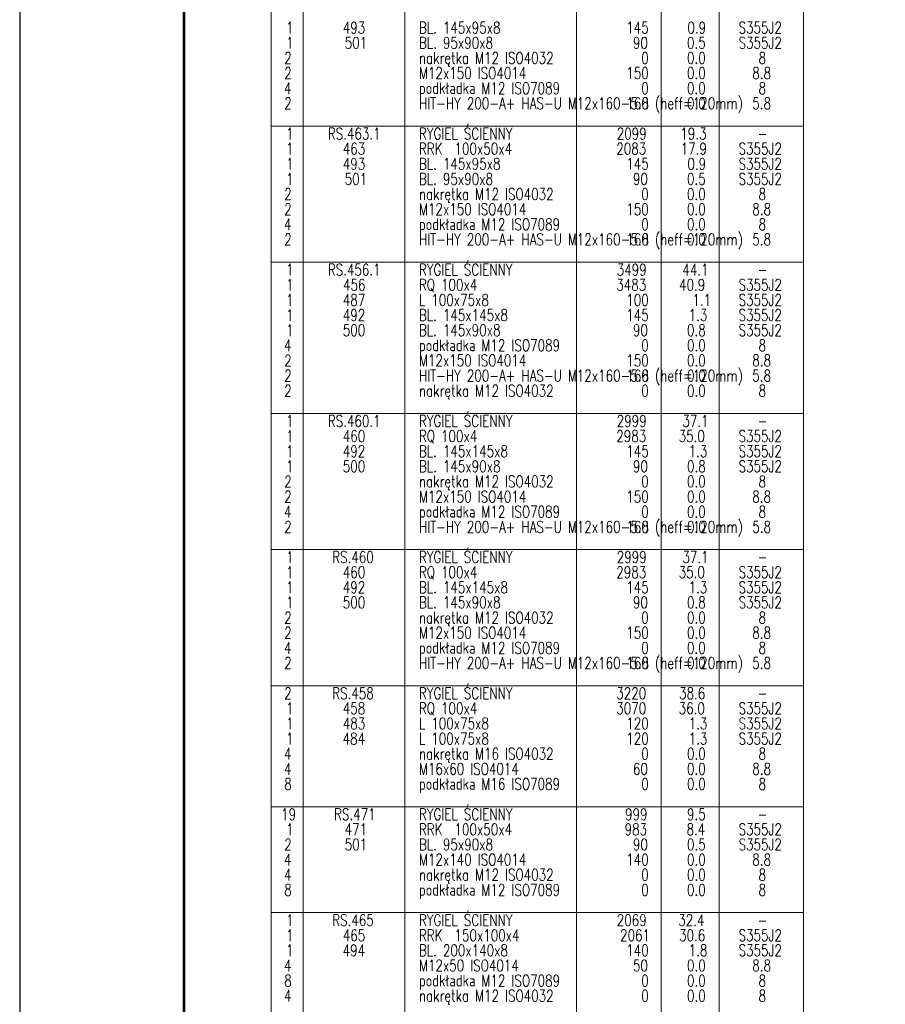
# Model space of a CAD drawing. Header units: millimetres. Extents: x -877 to 135, y 14151 to 14821.
# Tile 10 of 46: x -871 to -713, y 14448 to 14628. Entities that reach past the tile are written whole.
import ezdxf

# ---------------------------------------------------------------- set-up
doc = ezdxf.new("R2010")
doc.units = ezdxf.units.MM
doc.header["$LTSCALE"] = 10
doc.layers.add('_FORMATKA', color=8, linetype='Continuous', plot=False)
for name, color, linetype, lineweight in [('_RAMKA', 7, 'Continuous', 35), ('PS_DIM', 4, 'Continuous', 13), ('PS_TEXT', 3, 'Continuous', 18)]:
    doc.layers.add(name, color=color, linetype=linetype, lineweight=lineweight)
doc.styles.add('simplex', font='simplex.shx', dxfattribs={"width": 0.75})

# ---------------------------------------------------------------- blocks, each defined once
blk = doc.blocks.new('*U279')
at = {"layer": '_FORMATKA', "lineweight": -3}
blk.add_lwpolyline([(-1000, 0), (0, 0), (0, 594), (-1000, 594)], close=True, dxfattribs=at)
at = {"layer": '_RAMKA', "lineweight": -3, "const_width": 0.5}
blk.add_lwpolyline([(-970, 10), (-10, 10), (-10, 584), (-970, 584)], close=True, dxfattribs=at)
blk = doc.blocks.new('*X1112')
at = {"color": 7}
for p, q in [((-824.66, 14721.9), (-824.66, 14177.69)), ((-727.44, 14177.69), (-727.44, 14721.9))]:
    blk.add_line(p, q, dxfattribs=at)
at = {"color": 3}
for p, q in [((-818.81, 14721.9), (-818.81, 14180.45)), ((-800.22, 14721.9), (-800.22, 14180.45)), ((-768.88, 14721.9), (-768.88, 14180.45)), ((-753.47, 14721.9), (-753.47, 14180.45)), ((-742.84, 14721.9), (-742.84, 14180.45)), ((-824.66, 14608.64), (-727.44, 14608.64)), ((-824.66, 14583.77), (-727.44, 14583.77)), ((-824.66, 14556.15), (-727.44, 14556.15)), ((-824.66, 14531.29), (-727.44, 14531.29)), ((-824.66, 14506.42), (-727.44, 14506.42)), ((-824.66, 14484.32), (-727.44, 14484.32)), ((-824.66, 14464.99), (-727.44, 14464.99))]:
    blk.add_line(p, q, dxfattribs=at)
at = {"color": 4, "style": 'simplex', "width": 0.75}
for s, height, p in [('1', 2.12, (-821.92, 14625.53)), ('493', 2.125, (-811.57, 14625.53)), ('BL. 145x95x8', 2.125, (-797.67, 14625.53)), ('145', 2.125, (-759.81, 14625.53)), ('0.9', 2.125, (-748.66, 14625.53)), ('S355J2', 2.125, (-739.32, 14625.53)), ('1', 2.12, (-821.92, 14622.77)), ('501', 2.125, (-811.22, 14622.77)), ('BL. 95x90x8', 2.125, (-797.67, 14622.77)), ('90', 2.125, (-758.6, 14622.77)), ('0.5', 2.125, (-748.73, 14622.77)), ('S355J2', 2.125, (-739.32, 14622.77)), ('2', 2.12, (-822.27, 14620.01)), ('nakrętka M12 ISO4032', 2.125, (-797.67, 14620.01)), ('0', 2.12, (-757.08, 14620.01)), ('0.0', 2.125, (-748.73, 14620.01)), ('8', 2.12, (-735.67, 14620.01)), ('2', 2.12, (-822.27, 14617.24)), ('M12x150 ISO4014', 2.125, (-797.67, 14617.24)), ('150', 2.125, (-759.81, 14617.24)), ('0.0', 2.125, (-748.73, 14617.24)), ('8.8', 2.125, (-736.81, 14617.24)), ('4', 2.12, (-822.3, 14614.48)), ('podkładka M12 ISO7089', 2.125, (-797.67, 14614.48)), ('0', 2.12, (-757.08, 14614.48)), ('0.0', 2.125, (-748.73, 14614.48)), ('8', 2.12, (-735.67, 14614.48)), ('HIT-HY 200-A+ HAS-U M12x160-5.8 (heff=120mm)', 2.125, (-797.67, 14611.72)), ('2', 2.12, (-822.27, 14611.72)), ('160', 2.125, (-759.81, 14611.72)), ('0.0', 2.125, (-748.73, 14611.72)), ('5.8', 2.125, (-736.81, 14611.72)), ('1', 2.12, (-821.92, 14603.43)), ('463', 2.125, (-811.57, 14603.43)), ('RRK  100x50x4', 2.125, (-797.67, 14603.43)), ('2083', 2.125, (-761.64, 14603.43)), ('17.9', 2.125, (-749.87, 14603.43)), ('S355J2', 2.125, (-739.32, 14603.43)), ('1', 2.12, (-821.92, 14600.67)), ('493', 2.125, (-811.57, 14600.67)), ('BL. 145x95x8', 2.125, (-797.67, 14600.67)), ('145', 2.125, (-759.81, 14600.67)), ('0.9', 2.125, (-748.66, 14600.67)), ('S355J2', 2.125, (-739.32, 14600.67)), ('1', 2.12, (-821.92, 14597.91)), ('501', 2.125, (-811.22, 14597.91)), ('BL. 95x90x8', 2.125, (-797.67, 14597.91)), ('90', 2.125, (-758.6, 14597.91)), ('0.5', 2.125, (-748.73, 14597.91)), ('S355J2', 2.125, (-739.32, 14597.91)), ('2', 2.12, (-822.27, 14595.14)), ('nakrętka M12 ISO4032', 2.125, (-797.67, 14595.14)), ('0', 2.12, (-757.08, 14595.14)), ('0.0', 2.125, (-748.73, 14595.14)), ('8', 2.12, (-735.67, 14595.14)), ('2', 2.12, (-822.27, 14592.38)), ('M12x150 ISO4014', 2.125, (-797.67, 14592.38)), ('150', 2.125, (-759.81, 14592.38)), ('0.0', 2.125, (-748.73, 14592.38)), ('8.8', 2.125, (-736.81, 14592.38)), ('4', 2.12, (-822.3, 14589.62)), ('podkładka M12 ISO7089', 2.125, (-797.67, 14589.62)), ('0', 2.12, (-757.08, 14589.62)), ('0.0', 2.125, (-748.73, 14589.62)), ('8', 2.12, (-735.67, 14589.62)), ('2', 2.12, (-822.27, 14586.86)), ('HIT-HY 200-A+ HAS-U M12x160-5.8 (heff=120mm)', 2.125, (-797.67, 14586.86)), ('160', 2.125, (-759.81, 14586.86)), ('0.0', 2.125, (-748.73, 14586.86)), ('5.8', 2.125, (-736.81, 14586.86)), ('1', 2.12, (-821.92, 14578.57)), ('456', 2.125, (-811.53, 14578.57)), ('RQ 100x4', 2.125, (-797.67, 14578.57)), ('3483', 2.125, (-761.64, 14578.57)), ('40.9', 2.125, (-750.18, 14578.57)), ('S355J2', 2.125, (-739.32, 14578.57)), ('1', 2.12, (-821.92, 14575.81)), ('487', 2.125, (-811.57, 14575.81)), ('L 100x75x8', 2.125, (-797.67, 14575.81)), ('100', 2.125, (-759.81, 14575.81)), ('1.1', 2.125, (-747.75, 14575.81)), ('S355J2', 2.125, (-739.32, 14575.81)), ('1', 2.12, (-821.92, 14573.04)), ('492', 2.125, (-811.57, 14573.04)), ('BL. 145x145x8', 2.125, (-797.67, 14573.04)), ('145', 2.125, (-759.81, 14573.04)), ('1.3', 2.125, (-748.43, 14573.04)), ('S355J2', 2.125, (-739.32, 14573.04)), ('1', 2.12, (-821.92, 14570.28)), ('500', 2.125, (-811.57, 14570.28)), ('BL. 145x90x8', 2.125, (-797.67, 14570.28)), ('90', 2.125, (-758.6, 14570.28)), ('0.8', 2.125, (-748.73, 14570.28)), ('S355J2', 2.125, (-739.32, 14570.28)), ('4', 2.12, (-822.3, 14567.52)), ('podkładka M12 ISO7089', 2.125, (-797.67, 14567.52)), ('0', 2.12, (-757.08, 14567.52)), ('0.0', 2.125, (-748.73, 14567.52)), ('8', 2.12, (-735.67, 14567.52)), ('2', 2.12, (-822.27, 14564.76)), ('M12x150 ISO4014', 2.125, (-797.67, 14564.76)), ('150', 2.125, (-759.81, 14564.76)), ('0.0', 2.125, (-748.73, 14564.76)), ('8.8', 2.125, (-736.81, 14564.76)), ('2', 2.12, (-822.27, 14561.99)), ('HIT-HY 200-A+ HAS-U M12x160-5.8 (heff=120mm)', 2.125, (-797.67, 14561.99)), ('160', 2.125, (-759.81, 14561.99)), ('0.0', 2.125, (-748.73, 14561.99)), ('5.8', 2.125, (-736.81, 14561.99)), ('2', 2.12, (-822.27, 14559.23)), ('nakrętka M12 ISO4032', 2.125, (-797.67, 14559.23)), ('0', 2.12, (-757.08, 14559.23)), ('0.0', 2.125, (-748.73, 14559.23)), ('8', 2.12, (-735.67, 14559.23)), ('1', 2.12, (-821.92, 14550.94)), ('460', 2.125, (-811.57, 14550.94)), ('RQ 100x4', 2.125, (-797.67, 14550.94)), ('2983', 2.125, (-761.64, 14550.94)), ('35.0', 2.125, (-750.25, 14550.94)), ('S355J2', 2.125, (-739.32, 14550.94)), ('1', 2.12, (-821.92, 14548.18)), ('492', 2.125, (-811.57, 14548.18)), ('BL. 145x145x8', 2.125, (-797.67, 14548.18)), ('145', 2.125, (-759.81, 14548.18)), ('1.3', 2.125, (-748.43, 14548.18)), ('S355J2', 2.125, (-739.32, 14548.18)), ('1', 2.12, (-821.92, 14545.42)), ('500', 2.125, (-811.57, 14545.42)), ('BL. 145x90x8', 2.125, (-797.67, 14545.42)), ('90', 2.125, (-758.6, 14545.42)), ('0.8', 2.125, (-748.73, 14545.42)), ('S355J2', 2.125, (-739.32, 14545.42)), ('2', 2.12, (-822.27, 14542.66)), ('nakrętka M12 ISO4032', 2.125, (-797.67, 14542.66)), ('0', 2.12, (-757.08, 14542.66)), ('0.0', 2.125, (-748.73, 14542.66)), ('8', 2.12, (-735.67, 14542.66)), ('2', 2.12, (-822.27, 14539.89)), ('M12x150 ISO4014', 2.125, (-797.67, 14539.89)), ('150', 2.125, (-759.81, 14539.89)), ('0.0', 2.125, (-748.73, 14539.89)), ('8.8', 2.125, (-736.81, 14539.89)), ('4', 2.12, (-822.3, 14537.13)), ('podkładka M12 ISO7089', 2.125, (-797.67, 14537.13)), ('0', 2.12, (-757.08, 14537.13)), ('0.0', 2.125, (-748.73, 14537.13)), ('8', 2.12, (-735.67, 14537.13)), ('HIT-HY 200-A+ HAS-U M12x160-5.8 (heff=120mm)', 2.125, (-797.67, 14534.37)), ('2', 2.12, (-822.27, 14534.37)), ('160', 2.125, (-759.81, 14534.37)), ('0.0', 2.125, (-748.73, 14534.37)), ('5.8', 2.125, (-736.81, 14534.37)), ('1', 2.12, (-821.92, 14526.08)), ('460', 2.125, (-811.57, 14526.08)), ('RQ 100x4', 2.125, (-797.67, 14526.08)), ('2983', 2.125, (-761.64, 14526.08)), ('35.0', 2.125, (-750.25, 14526.08)), ('S355J2', 2.125, (-739.32, 14526.08)), ('1', 2.12, (-821.92, 14523.32)), ('492', 2.125, (-811.57, 14523.32)), ('BL. 145x145x8', 2.125, (-797.67, 14523.32)), ('145', 2.125, (-759.81, 14523.32)), ('1.3', 2.125, (-748.43, 14523.32)), ('S355J2', 2.125, (-739.32, 14523.32)), ('1', 2.12, (-821.92, 14520.56)), ('500', 2.125, (-811.57, 14520.56)), ('BL. 145x90x8', 2.125, (-797.67, 14520.56)), ('90', 2.125, (-758.6, 14520.56)), ('0.8', 2.125, (-748.73, 14520.56)), ('S355J2', 2.125, (-739.32, 14520.56)), ('2', 2.12, (-822.27, 14517.79)), ('nakrętka M12 ISO4032', 2.125, (-797.67, 14517.79)), ('0', 2.12, (-757.08, 14517.79)), ('0.0', 2.125, (-748.73, 14517.79)), ('8', 2.12, (-735.67, 14517.79)), ('2', 2.12, (-822.27, 14515.03)), ('M12x150 ISO4014', 2.125, (-797.67, 14515.03)), ('150', 2.125, (-759.81, 14515.03)), ('0.0', 2.125, (-748.73, 14515.03)), ('8.8', 2.125, (-736.81, 14515.03)), ('4', 2.12, (-822.3, 14512.27)), ('podkładka M12 ISO7089', 2.125, (-797.67, 14512.27)), ('0', 2.12, (-757.08, 14512.27)), ('0.0', 2.125, (-748.73, 14512.27)), ('8', 2.12, (-735.67, 14512.27)), ('2', 2.12, (-822.27, 14509.51)), ('HIT-HY 200-A+ HAS-U M12x160-5.8 (heff=120mm)', 2.125, (-797.67, 14509.51)), ('160', 2.125, (-759.81, 14509.51)), ('0.0', 2.125, (-748.73, 14509.51)), ('5.8', 2.125, (-736.81, 14509.51)), ('1', 2.12, (-821.92, 14501.22)), ('458', 2.125, (-811.57, 14501.22)), ('RQ 100x4', 2.125, (-797.67, 14501.22)), ('3070', 2.125, (-761.64, 14501.22)), ('36.0', 2.125, (-750.25, 14501.22)), ('S355J2', 2.125, (-739.32, 14501.22)), ('1', 2.12, (-821.92, 14498.46)), ('483', 2.125, (-811.57, 14498.46)), ('L 100x75x8', 2.125, (-797.67, 14498.46)), ('120', 2.125, (-759.81, 14498.46)), ('1.3', 2.125, (-748.43, 14498.46)), ('S355J2', 2.125, (-739.32, 14498.46)), ('1', 2.12, (-821.92, 14495.69)), ('484', 2.125, (-811.6, 14495.69)), ('L 100x75x8', 2.125, (-797.67, 14495.69)), ('120', 2.125, (-759.81, 14495.69)), ('1.3', 2.125, (-748.43, 14495.69)), ('S355J2', 2.125, (-739.32, 14495.69)), ('nakrętka M16 ISO4032', 2.125, (-797.67, 14492.93)), ('4', 2.12, (-822.3, 14492.93)), ('0', 2.12, (-757.08, 14492.93)), ('0.0', 2.125, (-748.73, 14492.93)), ('8', 2.12, (-735.67, 14492.93)), ('4', 2.12, (-822.3, 14490.17)), ('M16x60 ISO4014', 2.125, (-797.67, 14490.17)), ('60', 2.125, (-758.6, 14490.17)), ('0.0', 2.125, (-748.73, 14490.17)), ('8.8', 2.125, (-736.81, 14490.17)), ('8', 2.12, (-822.27, 14487.41)), ('podkładka M16 ISO7089', 2.125, (-797.67, 14487.41)), ('0', 2.12, (-757.08, 14487.41)), ('0.0', 2.125, (-748.73, 14487.41)), ('8', 2.12, (-735.67, 14487.41)), ('1', 2.12, (-821.92, 14479.12)), ('471', 2.125, (-811.22, 14479.12)), ('RRK  100x50x4', 2.125, (-797.67, 14479.12)), ('983', 2.125, (-760.12, 14479.12)), ('8.4', 2.125, (-748.81, 14479.12)), ('S355J2', 2.125, (-739.32, 14479.12)), ('2', 2.12, (-822.27, 14476.36)), ('501', 2.125, (-811.22, 14476.36)), ('BL. 95x90x8', 2.125, (-797.67, 14476.36)), ('90', 2.125, (-758.6, 14476.36)), ('0.5', 2.125, (-748.73, 14476.36)), ('S355J2', 2.125, (-739.32, 14476.36)), ('4', 2.12, (-822.3, 14473.59)), ('M12x140 ISO4014', 2.125, (-797.67, 14473.59)), ('140', 2.125, (-759.81, 14473.59)), ('0.0', 2.125, (-748.73, 14473.59)), ('8.8', 2.125, (-736.81, 14473.59)), ('4', 2.12, (-822.3, 14470.83)), ('nakrętka M12 ISO4032', 2.125, (-797.67, 14470.83)), ('0', 2.12, (-757.08, 14470.83)), ('0.0', 2.125, (-748.73, 14470.83)), ('8', 2.12, (-735.67, 14470.83)), ('8', 2.12, (-822.27, 14468.07)), ('podkładka M12 ISO7089', 2.125, (-797.67, 14468.07)), ('0', 2.12, (-757.08, 14468.07)), ('0.0', 2.125, (-748.73, 14468.07)), ('8', 2.12, (-735.67, 14468.07)), ('1', 2.12, (-821.92, 14459.78)), ('465', 2.125, (-811.57, 14459.78)), ('RRK  150x100x4', 2.125, (-797.67, 14459.78)), ('2061', 2.125, (-760.95, 14459.78)), ('30.6', 2.125, (-750.18, 14459.78)), ('S355J2', 2.125, (-739.32, 14459.78)), ('1', 2.12, (-821.92, 14457.02)), ('494', 2.125, (-811.6, 14457.02)), ('BL. 200x140x8', 2.125, (-797.67, 14457.02)), ('140', 2.125, (-759.81, 14457.02)), ('1.8', 2.125, (-748.43, 14457.02)), ('S355J2', 2.125, (-739.32, 14457.02)), ('4', 2.12, (-822.3, 14454.26)), ('M12x50 ISO4014', 2.125, (-797.67, 14454.26)), ('50', 2.125, (-758.6, 14454.26)), ('0.0', 2.125, (-748.73, 14454.26)), ('8.8', 2.125, (-736.81, 14454.26)), ('podkładka M12 ISO7089', 2.125, (-797.67, 14451.49)), ('8', 2.12, (-822.27, 14451.49)), ('0', 2.12, (-757.08, 14451.49)), ('0.0', 2.125, (-748.73, 14451.49)), ('8', 2.12, (-735.67, 14451.49)), ('4', 2.12, (-822.3, 14448.73)), ('nakrętka M12 ISO4032', 2.125, (-797.67, 14448.73)), ('0', 2.12, (-757.08, 14448.73)), ('0.0', 2.125, (-748.73, 14448.73)), ('8', 2.12, (-735.67, 14448.73))]:
    blk.add_text(s, height=height, dxfattribs=at).set_placement(p)
at = {"color": 3, "style": 'simplex', "width": 0.75}
for s, height, p in [('RYGIEL ŚCIENNY', 2.125, (-797.67, 14606.19)), ('1', 2.12, (-821.92, 14606.19)), ('RS.463.1', 2.125, (-814.3, 14606.19)), ('2099', 2.125, (-761.56, 14606.19)), ('19.3', 2.125, (-749.95, 14606.19)), ('-', 2.12, (-735.82, 14606.19)), ('RS.456.1', 2.125, (-814.3, 14581.33)), ('RYGIEL ŚCIENNY', 2.125, (-797.67, 14581.33)), ('3499', 2.125, (-761.56, 14581.33)), ('1', 2.12, (-821.92, 14581.33)), ('44.1', 2.125, (-749.57, 14581.33)), ('-', 2.12, (-735.82, 14581.33)), ('1', 2.12, (-821.92, 14553.71)), ('RS.460.1', 2.125, (-814.3, 14553.71)), ('RYGIEL ŚCIENNY', 2.125, (-797.67, 14553.71)), ('2999', 2.125, (-761.56, 14553.71)), ('37.1', 2.125, (-749.57, 14553.71)), ('-', 2.12, (-735.82, 14553.71)), ('RYGIEL ŚCIENNY', 2.125, (-797.67, 14528.84)), ('1', 2.12, (-821.92, 14528.84)), ('RS.460', 2.125, (-813.5, 14528.84)), ('2999', 2.125, (-761.56, 14528.84)), ('37.1', 2.125, (-749.57, 14528.84)), ('-', 2.12, (-735.82, 14528.84)), ('RYGIEL ŚCIENNY', 2.125, (-797.67, 14503.98)), ('2', 2.12, (-822.27, 14503.98)), ('RS.458', 2.125, (-813.5, 14503.98)), ('3220', 2.125, (-761.64, 14503.98)), ('38.6', 2.125, (-750.18, 14503.98)), ('-', 2.12, (-735.82, 14503.98)), ('19', 2.125, (-822.84, 14481.88)), ('RS.471', 2.125, (-813.16, 14481.88)), ('RYGIEL ŚCIENNY', 2.125, (-797.67, 14481.88)), ('999', 2.125, (-760.04, 14481.88)), ('9.5', 2.125, (-748.73, 14481.88)), ('-', 2.12, (-735.82, 14481.88)), ('RYGIEL ŚCIENNY', 2.125, (-797.67, 14462.54)), ('1', 2.12, (-821.92, 14462.54)), ('RS.465', 2.125, (-813.5, 14462.54)), ('2069', 2.125, (-761.56, 14462.54)), ('32.4', 2.125, (-750.33, 14462.54)), ('-', 2.12, (-735.82, 14462.54))]:
    blk.add_text(s, height=height, dxfattribs=at).set_placement(p)

msp = doc.modelspace()

# ---------------------------------------------------------------- block references
at = {"layer": 'PS_DIM'}
msp.add_blockref('*U279', (129.44, 14151.07), dxfattribs=at)
at = {"layer": 'PS_TEXT', "color": 2, "linetype": 'Continuous'}
msp.add_blockref('*X1112', (0, 0), dxfattribs=at)

doc.saveas('drawing.dxf')
